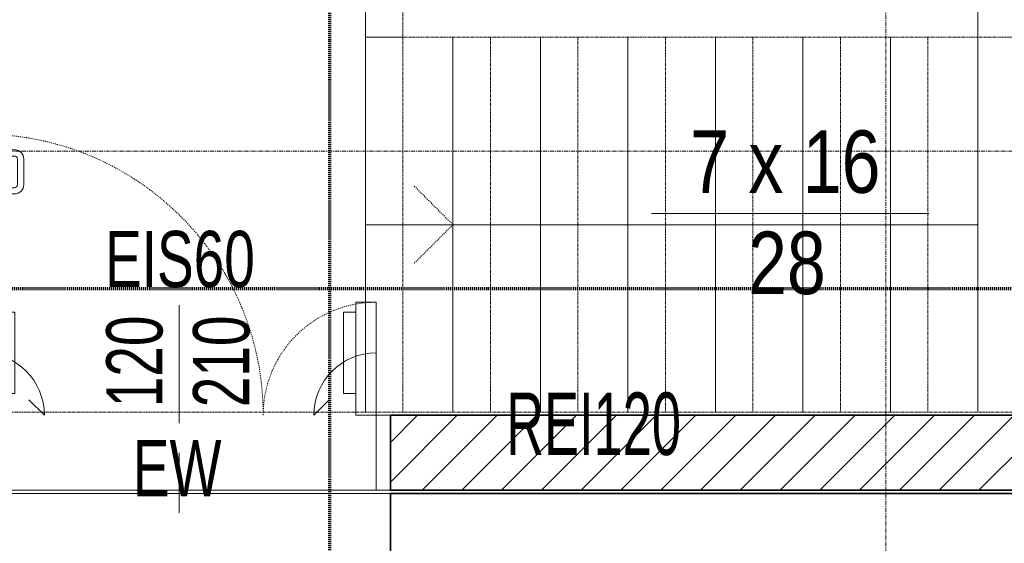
# Model space of a CAD drawing. Header units: millimetres. Extents: x -57350 to 14871, y -25411 to 16830.
# Tile 30 of 66: x -32606 to -29455, y 2496 to 4172. Entities that reach past the tile are written whole.
import ezdxf

# ---------------------------------------------------------------- set-up
doc = ezdxf.new("R2010")
doc.units = ezdxf.units.MM
for name, pattern in [('Kreska', [6.35, 3.175, -3.175]), ('Linia siatki', [22.225, 12.7, -3.175, 3.175, -3.175]), ('Ponad', [3.96875, 2.38125, -1.5875])]:
    doc.linetypes.add(name, pattern=pattern)
for name, color, linetype, lineweight in [('A-DETL-GENF', 7, 'Continuous', 5), ('A-DOOR', 7, 'Continuous', 5), ('A-DOOR-FRAM', 7, 'Continuous', 5), ('A-DOOR-HDLN', 7, 'Kreska', 5), ('A-DOOR-IDEN', 7, 'Continuous', 5), ('A-FLOR', 7, 'Continuous', 5), ('A-WALL', 7, 'Continuous', 5), ('A-WALL-IDEN', 7, 'Continuous', 5), ('A-WALL-PATT', 7, 'Continuous', 35), ('G-ANNO-SYMB', 7, 'Continuous', 5), ('S-GRID', 7, 'Continuous', 5), ('S-STRS', 7, 'Continuous', 5), ('S-STRS-ANNO', 7, 'Continuous', 5), ('S-STRS-IDEN', 7, 'Continuous', 5), ('S-STRS-MBND', 7, 'Ponad', 5)]:
    doc.layers.add(name, color=color, linetype=linetype, lineweight=lineweight)
doc.layers.add('A-DETL-HDLN', color=7, linetype='Kreska', lineweight=5, true_color=0x00a600)
doc.styles.add('Arial_2', font='arial.ttf', dxfattribs={"width": 0.8, "height": 200})
doc.styles.add('Arial_5', font='arial.ttf', dxfattribs={"width": 0.6, "height": 200})
doc.styles.add('Arial_6', font='arial.ttf', dxfattribs={"width": 0.7, "height": 180})

# ---------------------------------------------------------------- blocks, each defined once
blk = doc.blocks.new('ARC_DOOR_DOUBLE - ARC_DOOR_DOUBLE_120 x 210_EIS60-1794054-RZUT PIĘTRA I')
at = {"layer": 'A-DETL-GENF'}
for p, q in [((-566, 450), (-526, 450)), ((-526, 450), (-526, 190)), ((566, 450), (526, 450)), ((526, 450), (526, 190)), ((-566, 190), (-526, 190)), ((566, 190), (526, 190)), ((-431, 120), (-480.5, 169.5)), ((431, 120), (480.5, 169.5))]:
    blk.add_line(p, q, dxfattribs=at)
for centre, start, end in [((-631, 120), 360, 90), ((631, 120), 90, 180)]:
    blk.add_arc(centre, 200, start, end, dxfattribs=at)
at = {"layer": 'A-DOOR'}
for p, q in [((-631, 1020), (-566, 1020)), ((-631, 1020), (-631, 120)), ((-566, 1020), (-566, 120)), ((-639, 982.5), (-631, 982.5)), ((-639, 937.5), (-639, 982.5)), ((-558, 982.5), (-566, 982.5)), ((-558, 937.5), (-558, 982.5)), ((-639, 970), (-670, 970)), ((-639, 950), (-670, 950)), ((-558, 970), (-527, 970)), ((-558, 950), (-527, 950)), ((-700, 858.6), (-700, 940)), ((-680, 858.6), (-680, 940)), ((-631, 937.5), (-639, 937.5)), ((-566, 937.5), (-558, 937.5)), ((-517, 858.6), (-517, 940)), ((-497, 858.6), (-497, 940)), ((-649, 848.6), (-670, 848.6)), ((-649, 828.6), (-670, 828.6)), ((-649, 828.6), (-649, 848.6)), ((-548, 828.6), (-548, 848.6)), ((-548, 848.6), (-527, 848.6)), ((-548, 828.6), (-527, 828.6)), ((631, 482), (566, 482)), ((566, 482), (566, 120)), ((631, 482), (631, 120)), ((-566, 120), (-631, 120)), ((566, 120), (631, 120))]:
    blk.add_line(p, q, dxfattribs=at)
for centre, radius, start, end in [((-670, 940), 30, 90, 180), ((-670, 940), 10, 90, 180), ((-527, 940), 30, 0, 90), ((-527, 940), 10, 0, 90), ((-670, 858.6), 30, 180, 270), ((-670, 858.6), 10, 180, 270), ((-527, 858.6), 30, 270, 0), ((-527, 858.6), 10, 270, 0)]:
    blk.add_arc(centre, radius, start, end, dxfattribs=at)
at = {"layer": 'A-DOOR-FRAM', "lineweight": 18}
for p, q in [((-631, 120), (-676, 120)), ((-676, 120), (-676, -120)), ((-631, -120), (-631, 120)), ((676, 120), (631, 120)), ((631, 120), (631, -120)), ((676, -120), (676, 120)), ((-676, -120), (-631, -120)), ((631, -120), (676, -120))]:
    blk.add_line(p, q, dxfattribs=at)
at = {"layer": 'A-DOOR-HDLN'}
for centre, radius, start, end in [((-631, 120), 900, 360, 90), ((631, 120), 362, 90, 180)]:
    blk.add_arc(centre, radius, start, end, dxfattribs=at)
blk = doc.blocks.new('ARC_DOOR TAG - ARC_DOOR_TAG_PB-1794621-RZUT PIĘTRA I')
at = {"layer": 'A-DOOR-IDEN', "color": 96, "true_color": 0x008000}
blk.add_line((0, -1.939), (0, 1.834), dxfattribs=at)
blk = doc.blocks.new('OBS oznaczenie biegu schodów ___FK_4_0 - OBS_Oznaczenie biegu schodów-885247-RZUT PIĘTRA I')
at = {"layer": 'S-STRS-IDEN'}
blk.add_line((1.184, 0.362), (10.056, 0.362), dxfattribs=at)

msp = doc.modelspace()

# ---------------------------------------------------------------- hatches: boundary and pattern name
at = {"layer": 'A-WALL-PATT', "lineweight": 5}
h = msp.add_hatch(dxfattribs=at)
h.set_pattern_fill('FP_6', color=256, style=0, pattern_type=2)
h.set_pattern_definition([(45, (0, 0), (-63.6396, 63.6396), [])])
h.paths.add_polyline_path([(-28129.41602, 2665.59255), (-28129.41602, 2905.59255), (-28159.97094, 2905.59255), (-28159.97094, 2665.59255), (-28139.41602, 2665.59255)])
h.paths.add_polyline_path([(-29299.97094, 2665.59255), (-29299.97094, 2905.59255), (-31419.41602, 2905.59255), (-31419.41602, 2665.59255)])
h.paths.add_polyline_path([(-32899.41602, 2665.59255), (-32771.41602, 2665.59255), (-32771.41602, 2905.59255), (-32909.41602, 2905.59255), (-32909.41602, 2665.59255)])

# ---------------------------------------------------------------- linework, layer by layer
at = {"layer": 'A-DETL-HDLN'}
for q in [(-31344.41602, 3640.59255), (-31344.41602, 3390.59255)]:
    msp.add_line((-31219.41602, 3515.59255), q, dxfattribs=at)
at = {"layer": 'A-DOOR-IDEN', "color": 96, "true_color": 0x008000}
msp.add_line((-32095.41602, 2785.59255), (-32095.64293, 2592.83889), dxfattribs=at)
at = {"layer": 'A-FLOR'}
msp.add_line((-31499.41602, 2915.59255), (-31499.41602, 5415.19255), dxfattribs=at)
at = {"layer": 'A-FLOR', "color": 253, "true_color": 0xaaaaaa}
for p, q in [((-34843.41602, 2655.59255), (-25273.41602, 2655.59255)), ((-27689.41602, 2665.59255), (-32771.41602, 2665.59255))]:
    msp.add_line(p, q, dxfattribs=at)
at = {"layer": 'A-WALL', "lineweight": 35}
for p, q in [((-29299.97094, 2905.59255), (-31419.41602, 2905.59255)), ((-31419.41602, 2905.59255), (-31419.41602, 2665.59255)), ((-31419.41602, 2665.59255), (-29299.97094, 2665.59255)), ((-29299.41602, 2655.59255), (-31419.41602, 2655.59255)), ((-31419.41602, 2655.59255), (-31419.41602, 2095.59255))]:
    msp.add_line(p, q, dxfattribs=at)
at = {"layer": 'G-ANNO-SYMB', "linetype": 'Kreska', "lineweight": 70}
for p, q in [((-31613.01642, -24302.92169), (-31613.01642, 15819.38791)), ((-52417.58531, 3311.78971), (-684.67821, 3311.78971))]:
    msp.add_line(p, q, dxfattribs=at)
at = {"layer": 'S-GRID', "linetype": 'Linia siatki'}
for p, q in [((-29833.41602, 10521.57226), (-29833.41602, -21375.48764)), ((-55866.74056, 3751.59255), (1287.74041, 3751.59255))]:
    msp.add_line(p, q, dxfattribs=at)
at = {"layer": 'S-STRS'}
for p, q in [((-29539.41602, 4215.59255), (-29539.41602, 4115.59255)), ((-31499.41602, 2915.59255), (-31499.41602, 4115.59255)), ((-31379.45895, 4115.59255), (-31499.41602, 4115.59255)), ((-31219.41602, 2915.59255), (-31219.41602, 4115.59255)), ((-30939.41602, 2915.59255), (-30939.41602, 4115.59255)), ((-30659.41602, 2915.59255), (-30659.41602, 4115.59255)), ((-30379.41602, 2915.59255), (-30379.41602, 4115.59255)), ((-30099.41602, 2915.59255), (-30099.41602, 4115.59255)), ((-29819.41602, 2915.59255), (-29819.41602, 4115.59255)), ((-29539.41602, 2915.59255), (-29539.41602, 4115.59255))]:
    msp.add_line(p, q, dxfattribs=at)
at = {"layer": 'S-STRS', "linetype": 'Ponad'}
for p, q in [((-31219.41602, 2915.59255), (-31219.41602, 4115.59255)), ((-30939.41602, 2915.59255), (-30939.41602, 4115.59255)), ((-30659.41602, 2915.59255), (-30659.41602, 4115.59255)), ((-30379.41602, 2915.59255), (-30379.41602, 4115.59255)), ((-30099.41602, 2915.59255), (-30099.41602, 4115.59255)), ((-29819.41602, 2915.59255), (-29819.41602, 4115.59255)), ((-29539.41602, 2915.59255), (-29539.41602, 4115.59255))]:
    msp.add_line(p, q, dxfattribs=at)
at = {"layer": 'S-STRS-ANNO'}
for p, q in [((-31219.41602, 3515.59255), (-31499.41602, 3515.59255)), ((-30939.41602, 3515.59255), (-31219.41602, 3515.59255)), ((-30659.41602, 3515.59255), (-30939.41602, 3515.59255)), ((-30379.41602, 3515.59255), (-30659.41602, 3515.59255)), ((-30099.41602, 3515.59255), (-30379.41602, 3515.59255)), ((-29819.41602, 3515.59255), (-30099.41602, 3515.59255)), ((-29539.41602, 3515.59255), (-29819.41602, 3515.59255))]:
    msp.add_line(p, q, dxfattribs=at)
at = {"layer": 'S-STRS-MBND'}
for p, q in [((-31379.41602, 4115.59255), (-31379.41602, 4215.19255)), ((-31379.41602, 2915.59255), (-31379.41602, 4115.59255)), ((-29699.41602, 4115.59255), (-31379.41602, 4115.59255)), ((-31379.41602, 2915.59255), (-31379.41602, 4115.59255)), ((-31099.41602, 2915.59255), (-31099.41602, 4115.59255)), ((-31099.41602, 2915.59255), (-31099.41602, 4115.59255)), ((-30819.41602, 2915.59255), (-30819.41602, 4115.59255)), ((-30819.41602, 2915.59255), (-30819.41602, 4115.59255)), ((-30539.41602, 2915.59255), (-30539.41602, 4115.59255)), ((-30539.41602, 2915.59255), (-30539.41602, 4115.59255)), ((-30259.41602, 2915.59255), (-30259.41602, 4115.59255)), ((-30259.41602, 2915.59255), (-30259.41602, 4115.59255)), ((-29979.41602, 2915.59255), (-29979.41602, 4115.59255)), ((-29979.41602, 2915.59255), (-29979.41602, 4115.59255)), ((-29417.99602, 4115.59255), (-29699.41602, 4115.59255)), ((-29699.41602, 2915.59255), (-29699.41602, 4115.59255)), ((-29699.41602, 2915.59255), (-29699.41602, 4115.59255)), ((-32899.41602, 2915.59255), (-31379.41602, 2915.59255)), ((-29699.41602, 2915.59255), (-31379.41602, 2915.59255)), ((-29699.41602, 2915.59255), (-29417.99602, 2915.59255))]:
    msp.add_line(p, q, dxfattribs=at)

# ---------------------------------------------------------------- block references
at = {"layer": 'A-DETL-GENF'}
msp.add_blockref('ARC_DOOR_DOUBLE - ARC_DOOR_DOUBLE_120 x 210_EIS60-1794054-RZUT PIĘTRA I', (-32095.41602, 2785.59255), dxfattribs=at)
at = {"layer": 'A-DOOR-IDEN', "color": 96, "true_color": 0x008000, "xscale": 99.99999999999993, "yscale": 99.99999999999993, "zscale": 99.99999999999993}
msp.add_blockref('ARC_DOOR TAG - ARC_DOOR_TAG_PB-1794621-RZUT PIĘTRA I', (-32095.6429, 3074.50891), dxfattribs=at)
at = {"layer": 'S-STRS-IDEN', "xscale": 99.99999999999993, "yscale": 99.99999999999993, "zscale": 99.99999999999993}
msp.add_blockref('OBS oznaczenie biegu schodów ___FK_4_0 - OBS_Oznaczenie biegu schodów-885247-RZUT PIĘTRA I', (-30701.71052, 3515.59255), dxfattribs=at)

# ---------------------------------------------------------------- texts
at = {"layer": 'A-DOOR-IDEN', "color": 1, "true_color": 0xff0000, "char_height": 180, "attachment_point": 1, "style": 'Arial_6'}
for s, insert, width in [('EIS60', (-32332.49299, 3495.7744), 566.7930625), ('EW', (-32243.46602, 2825.94306), 353.5441875)]:
    msp.add_mtext(s, dxfattribs=dict(at, insert=insert, width=width))
at = {"layer": 'A-DOOR-IDEN', "char_height": 180, "width": 353.5441875, "attachment_point": 1, "rotation": 90, "style": 'Arial_6'}
for s, insert in [('120', (-32328.74709, 2931.16726)), ('210', (-32050.93459, 2931.16726))]:
    msp.add_mtext(s, dxfattribs=dict(at, insert=insert))
at = {"layer": 'A-WALL-IDEN', "color": 1, "true_color": 0xff0000, "insert": (-31048.60015, 2978.40835), "char_height": 200, "width": 692.658, "attachment_point": 1, "style": 'Arial_5'}
msp.add_mtext('REI120', dxfattribs=at)
at = {"layer": 'S-STRS-IDEN', "char_height": 200, "attachment_point": 1, "style": 'Arial_2'}
for s, insert, width in [('7 x 16', (-30459.91658, 3817.57884), 756.793), ('28', (-30274.70825, 3493.46426), 307.848)]:
    msp.add_mtext(s, dxfattribs=dict(at, insert=insert, width=width))

doc.saveas('drawing.dxf')
